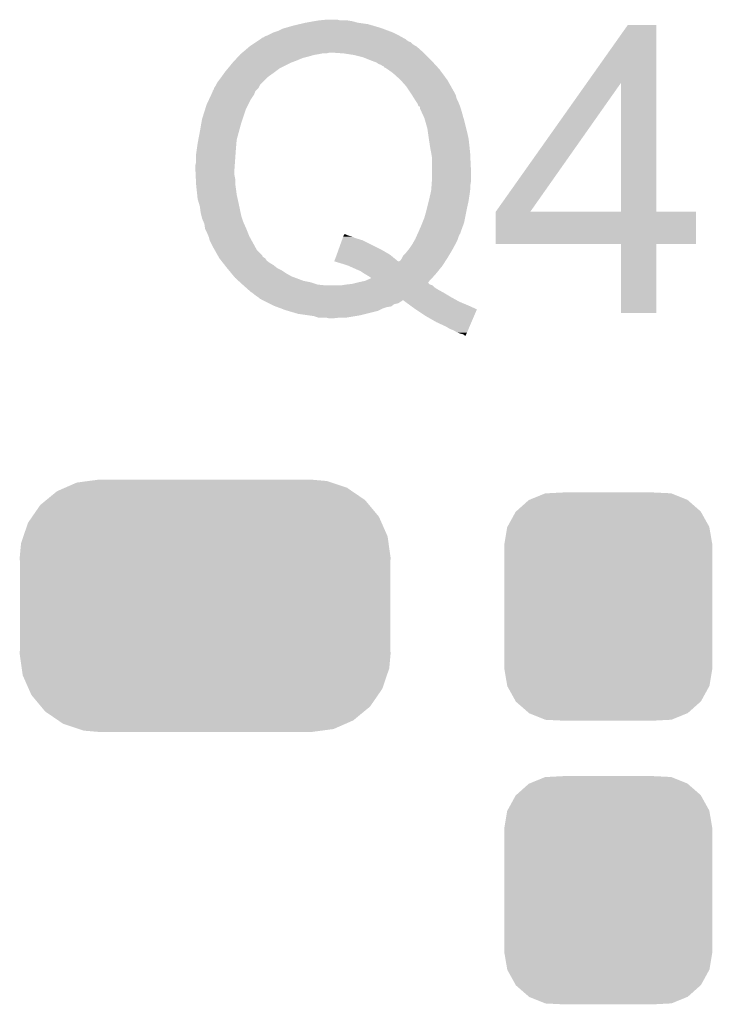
# Model space of a CAD drawing. Extents: x -0.05 to 0.95, y -0.15 to 1.54.
# Tile 22 of 44: x 0.62 to 0.71, y 0.56 to 0.69. Entities that reach past the tile are written whole.
import ezdxf

# ---------------------------------------------------------------- set-up
doc = ezdxf.new("R2010")
doc.units = 0
doc.layers.get('0').update_dxf_attribs({"linetype": 'CONTINUOUS'})
doc.layers.add('HOD_CAP_2_CLICK_V101_GTO', color=14, linetype='CONTINUOUS')
doc.layers.add('HOD_CAP_2_CLICK_V101_GTS', color=12, linetype='CONTINUOUS')

# ---------------------------------------------------------------- blocks, each defined once
blk = doc.blocks.new('CUSTOM_55')
for points in [[(-0.01052, 0.01422), (-0.00841, 0.01508), (0.01054, 0.01422), (0.00839, 0.01508)], [(-0.00841, 0.01508), (-0.00819, 0.01509), (0.00839, 0.01508), (0.00836, 0.01509)], [(-0.00819, 0.01509), (-0.00607, 0.0152), (0.00836, 0.01509), (0.00607, 0.0152)], [(-0.01229, 0.01267), (-0.01059, 0.01419), (0.01231, 0.01267), (0.01057, 0.01419)], [(-0.01059, 0.01419), (-0.01052, 0.01422), (0.01057, 0.01419), (0.01054, 0.01422)], [(-0.01344, 0.01062), (-0.01234, 0.01263), (0.01345, 0.01062), (0.01233, 0.01263)], [(-0.01234, 0.01263), (-0.01229, 0.01267), (0.01233, 0.01263), (0.01231, 0.01267)], [(-0.01385, 0.0083), (-0.01347, 0.01057), (0.01385, 0.0083), (0.01346, 0.01057)], [(-0.01347, 0.01057), (-0.01344, 0.01062), (0.01346, 0.01057), (0.01345, 0.01062)], [(-0.01385, 0.00825), (-0.01385, 0.0083), (0.01385, 0.00825), (0.01385, 0.0083)], [(-0.01385, -0.00825), (-0.01385, 0.00825), (0.01385, -0.00825), (0.01385, 0.00825)], [(-0.01385, -0.0083), (-0.01385, -0.00825), (0.01385, -0.0083), (0.01385, -0.00825)], [(-0.01346, -0.01057), (-0.01385, -0.0083), (0.01347, -0.01057), (0.01385, -0.0083)], [(-0.01345, -0.01062), (-0.01346, -0.01057), (0.01344, -0.01062), (0.01347, -0.01057)], [(-0.01233, -0.01263), (-0.01345, -0.01062), (0.01234, -0.01263), (0.01344, -0.01062)], [(-0.01231, -0.01267), (-0.01233, -0.01263), (0.01229, -0.01267), (0.01234, -0.01263)], [(-0.01057, -0.01419), (-0.01231, -0.01267), (0.01059, -0.01419), (0.01229, -0.01267)], [(-0.01054, -0.01422), (-0.01057, -0.01419), (0.01052, -0.01422), (0.01059, -0.01419)], [(-0.00839, -0.01508), (-0.01054, -0.01422), (0.00841, -0.01508), (0.01052, -0.01422)], [(-0.00836, -0.01509), (-0.00839, -0.01508), (0.00819, -0.01509), (0.00841, -0.01508)], [(-0.00607, -0.0152), (-0.00836, -0.01509), (0.00607, -0.0152), (0.00819, -0.01509)]]:
    blk.add_solid(points)
blk = doc.blocks.new('CUSTOM_56')
for points in [[(-0.0187, 0.01572), (-0.0171, 0.01642), (0.01892, 0.01572), (0.01682, 0.01642)], [(-0.0171, 0.01642), (-0.01554, 0.01663), (0.01682, 0.01642), (0.01619, 0.01663)], [(-0.01554, 0.01663), (-0.01425, 0.0168), (0.01619, 0.01663), (0.01425, 0.0168)], [(-0.02116, 0.01409), (-0.01974, 0.01526), (0.0213, 0.01409), (0.01958, 0.01526)], [(-0.01974, 0.01526), (-0.0187, 0.01572), (0.01958, 0.01526), (0.01892, 0.01572)], [(-0.02303, 0.01188), (-0.02196, 0.01343), (0.02314, 0.01188), (0.02185, 0.01343)], [(-0.02196, 0.01343), (-0.02116, 0.01409), (0.02185, 0.01343), (0.0213, 0.01409)], [(-0.02359, 0.01107), (-0.02303, 0.01188), (0.0235, 0.01107), (0.02314, 0.01188)], [(-0.02421, 0.00925), (-0.02359, 0.01107), (0.0243, 0.00925), (0.0235, 0.01107)], [(-0.02452, 0.00834), (-0.02421, 0.00925), (0.02443, 0.00834), (0.0243, 0.00925)], [(-0.0247, 0.0064), (-0.02452, 0.00834), (0.0247, 0.0064), (0.02443, 0.00834)], [(-0.02465, 0.00538), (-0.0247, 0.0064), (0.02465, 0.00538), (0.0247, 0.0064)], [(-0.02465, -0.00538), (-0.02465, 0.00538), (0.02465, -0.00538), (0.02465, 0.00538)], [(-0.0247, -0.0064), (-0.02465, -0.00538), (0.0247, -0.0064), (0.02465, -0.00538)], [(-0.02443, -0.00834), (-0.0247, -0.0064), (0.02452, -0.00834), (0.0247, -0.0064)], [(-0.0243, -0.00925), (-0.02443, -0.00834), (0.02421, -0.00925), (0.02452, -0.00834)], [(-0.0235, -0.01107), (-0.0243, -0.00925), (0.02359, -0.01107), (0.02421, -0.00925)], [(-0.02314, -0.01188), (-0.0235, -0.01107), (0.02303, -0.01188), (0.02359, -0.01107)], [(-0.02185, -0.01343), (-0.02314, -0.01188), (0.02196, -0.01343), (0.02303, -0.01188)], [(-0.0213, -0.01409), (-0.02185, -0.01343), (0.02116, -0.01409), (0.02196, -0.01343)], [(-0.01958, -0.01526), (-0.0213, -0.01409), (0.01974, -0.01526), (0.02116, -0.01409)], [(-0.01892, -0.01572), (-0.01958, -0.01526), (0.0187, -0.01572), (0.01974, -0.01526)], [(-0.01682, -0.01642), (-0.01892, -0.01572), (0.0171, -0.01642), (0.0187, -0.01572)], [(-0.01619, -0.01663), (-0.01682, -0.01642), (0.01554, -0.01663), (0.0171, -0.01642)], [(-0.01425, -0.0168), (-0.01619, -0.01663), (0.01425, -0.0168), (0.01554, -0.01663)]]:
    blk.add_solid(points)

msp = doc.modelspace()

# ---------------------------------------------------------------- linework, layer by layer
at = {"layer": 'HOD_CAP_2_CLICK_V101_GTO'}
for points in [[(0.654, 0.6913), (0.65485, 0.6915), (0.66468, 0.6913), (0.664, 0.6915)], [(0.65485, 0.6915), (0.6557, 0.6917), (0.664, 0.6915), (0.6626, 0.6917)], [(0.6557, 0.6917), (0.65683, 0.6919), (0.6626, 0.6917), (0.6619, 0.6919)], [(0.65683, 0.6919), (0.6574, 0.692), (0.6619, 0.6919), (0.6613, 0.692)], [(0.6574, 0.692), (0.6584, 0.6921), (0.6603, 0.692), (0.6599, 0.6921)], [(0.6506, 0.69), (0.6514, 0.6904), (0.6681, 0.69), (0.6673, 0.6904)], [(0.6514, 0.6904), (0.652, 0.6906), (0.6673, 0.6904), (0.66677, 0.6906)], [(0.652, 0.6906), (0.6526, 0.6909), (0.66677, 0.6906), (0.66597, 0.6909)], [(0.6526, 0.6909), (0.65295, 0.691), (0.66597, 0.6909), (0.6657, 0.691)], [(0.65295, 0.691), (0.654, 0.6913), (0.6657, 0.691), (0.66468, 0.6913)], [(0.69316, 0.6837), (0.6986, 0.6914), (0.7024, 0.6837), (0.7024, 0.6914)], [(0.6986, 0.6914), (0.6986, 0.6914), (0.7024, 0.6914), (0.6986, 0.6914)], [(0.6486, 0.6888), (0.64905, 0.6891), (0.67, 0.6888), (0.6697, 0.6891)], [(0.64905, 0.6891), (0.6492, 0.6892), (0.6697, 0.6891), (0.6694, 0.6892)], [(0.6492, 0.6892), (0.6495, 0.6894), (0.6694, 0.6892), (0.6691, 0.6894)], [(0.6495, 0.6894), (0.64965, 0.6895), (0.6691, 0.6894), (0.669, 0.6895)], [(0.64965, 0.6895), (0.6498, 0.6896), (0.669, 0.6895), (0.66882, 0.6896)], [(0.6498, 0.6896), (0.6499, 0.6897), (0.66882, 0.6896), (0.66864, 0.6897)], [(0.65, 0.6897), (0.6503, 0.6899), (0.66864, 0.6897), (0.66828, 0.6899)], [(0.6503, 0.6899), (0.6506, 0.69), (0.66828, 0.6899), (0.6681, 0.69)], [(0.64691, 0.6874), (0.647, 0.6875), (0.6568, 0.6874), (0.6574, 0.6875)], [(0.647, 0.6875), (0.64712, 0.6876), (0.6574, 0.6875), (0.6579, 0.6876)], [(0.64712, 0.6876), (0.64724, 0.6877), (0.6584, 0.6876), (0.6588, 0.6877)], [(0.64724, 0.6877), (0.64818, 0.6885), (0.6714, 0.6877), (0.6705, 0.6885)], [(0.64818, 0.6885), (0.6483, 0.6886), (0.6705, 0.6885), (0.67033, 0.6886)], [(0.6483, 0.6886), (0.6486, 0.6888), (0.67033, 0.6886), (0.67, 0.6888)], [(0.6608, 0.6876), (0.6594, 0.6877), (0.6715, 0.6876), (0.6714, 0.6877)], [(0.6621, 0.6874), (0.6608, 0.6876), (0.6717, 0.6874), (0.6715, 0.6876)], [(0.64533, 0.6856), (0.6459, 0.6863), (0.6522, 0.6856), (0.6536, 0.6863)], [(0.6459, 0.6863), (0.64599, 0.6864), (0.6536, 0.6863), (0.6538, 0.6864)], [(0.64599, 0.6864), (0.64627, 0.6867), (0.6538, 0.6864), (0.6546, 0.6867)], [(0.64627, 0.6867), (0.64654, 0.687), (0.6546, 0.6867), (0.6553, 0.687)], [(0.64654, 0.687), (0.64672, 0.6872), (0.6553, 0.687), (0.6561, 0.6872)], [(0.64672, 0.6872), (0.64691, 0.6874), (0.6561, 0.6872), (0.6568, 0.6874)], [(0.6633, 0.6871), (0.6621, 0.6874), (0.672, 0.6871), (0.6717, 0.6874)], [(0.6643, 0.6867), (0.6633, 0.6871), (0.6724, 0.6867), (0.672, 0.6871)], [(0.6651, 0.6864), (0.6643, 0.6867), (0.67268, 0.6864), (0.6724, 0.6867)], [(0.6654, 0.6862), (0.6651, 0.6864), (0.67286, 0.6862), (0.67268, 0.6864)], [(0.6657, 0.6861), (0.6654, 0.6862), (0.67295, 0.6861), (0.67286, 0.6862)], [(0.64449, 0.6845), (0.64485, 0.685), (0.6507, 0.6845), (0.6514, 0.685)], [(0.64485, 0.685), (0.645, 0.6852), (0.6514, 0.685), (0.65167, 0.6852)], [(0.645, 0.6852), (0.64533, 0.6856), (0.65167, 0.6852), (0.6522, 0.6856)], [(0.666, 0.6859), (0.6657, 0.6861), (0.67313, 0.6859), (0.67295, 0.6861)], [(0.6662, 0.6857), (0.6661, 0.6859), (0.67332, 0.6857), (0.67313, 0.6859)], [(0.66659, 0.6855), (0.6663, 0.6857), (0.6735, 0.6855), (0.67332, 0.6857)], [(0.6673, 0.685), (0.66659, 0.6855), (0.67387, 0.685), (0.6735, 0.6855)], [(0.6683, 0.6841), (0.6673, 0.685), (0.67453, 0.6841), (0.67387, 0.685)], [(0.64375, 0.6834), (0.6439, 0.6837), (0.6496, 0.6834), (0.6499, 0.6837)], [(0.6439, 0.6837), (0.6442, 0.6841), (0.6499, 0.6837), (0.6503, 0.6841)], [(0.6442, 0.6841), (0.64449, 0.6845), (0.6503, 0.6841), (0.6507, 0.6845)], [(0.66839, 0.684), (0.6683, 0.6841), (0.6746, 0.684), (0.67453, 0.6841)], [(0.6691, 0.6832), (0.66839, 0.684), (0.67505, 0.6832), (0.6746, 0.684)], [(0.681, 0.6665), (0.69316, 0.6837), (0.6856, 0.6665), (0.6977, 0.6837)], [(0.6977, 0.6665), (0.6977, 0.6837), (0.7024, 0.6665), (0.7024, 0.6837)], [(0.64311, 0.6821), (0.6433, 0.6825), (0.6488, 0.6821), (0.64896, 0.6825)], [(0.6433, 0.6826), (0.6434, 0.6827), (0.649, 0.6826), (0.6491, 0.6827)], [(0.6433, 0.6825), (0.6433, 0.6826), (0.64896, 0.6825), (0.649, 0.6826)], [(0.6434, 0.6827), (0.6435, 0.683), (0.6491, 0.6827), (0.6494, 0.683)], [(0.6435, 0.683), (0.6437, 0.6833), (0.6494, 0.683), (0.64955, 0.6833)], [(0.6437, 0.6833), (0.64375, 0.6834), (0.64955, 0.6833), (0.6496, 0.6834)], [(0.66963, 0.6824), (0.6691, 0.6832), (0.6755, 0.6824), (0.67505, 0.6832)], [(0.6697, 0.6823), (0.66963, 0.6824), (0.67555, 0.6823), (0.6755, 0.6824)], [(0.66989, 0.682), (0.6697, 0.6823), (0.6757, 0.682), (0.67555, 0.6823)], [(0.6425, 0.6808), (0.64283, 0.6815), (0.64805, 0.6808), (0.6484, 0.6815)], [(0.64283, 0.6815), (0.64311, 0.6821), (0.6484, 0.6815), (0.6488, 0.6821)], [(0.67014, 0.6816), (0.66989, 0.682), (0.6758, 0.6816), (0.6757, 0.682)], [(0.6702, 0.6815), (0.67014, 0.6816), (0.67585, 0.6815), (0.6758, 0.6816)], [(0.6704, 0.6812), (0.6702, 0.6815), (0.676, 0.6812), (0.67585, 0.6815)], [(0.6706, 0.6809), (0.6704, 0.6812), (0.67612, 0.6809), (0.676, 0.6812)], [(0.6419, 0.6789), (0.64228, 0.6801), (0.6473, 0.6789), (0.6477, 0.6801)], [(0.64228, 0.6801), (0.6425, 0.6808), (0.6477, 0.6801), (0.64805, 0.6808)], [(0.67067, 0.6807), (0.6706, 0.6809), (0.6762, 0.6807), (0.67612, 0.6809)], [(0.6707, 0.6806), (0.67067, 0.6807), (0.67623, 0.6806), (0.6762, 0.6807)], [(0.6709, 0.6805), (0.6707, 0.6806), (0.67627, 0.6805), (0.67623, 0.6806)], [(0.6709, 0.6803), (0.6709, 0.6805), (0.67633, 0.6803), (0.67627, 0.6805)], [(0.67099, 0.6801), (0.6709, 0.6803), (0.6764, 0.6801), (0.67633, 0.6803)], [(0.6715, 0.679), (0.67099, 0.6801), (0.67671, 0.679), (0.6764, 0.6801)], [(0.64179, 0.6783), (0.6419, 0.6789), (0.6471, 0.6783), (0.6473, 0.6789)], [(0.67159, 0.6787), (0.6715, 0.679), (0.6768, 0.6787), (0.67671, 0.679)], [(0.6719, 0.6776), (0.67159, 0.6787), (0.67707, 0.6776), (0.6768, 0.6787)], [(0.64139, 0.6761), (0.6416, 0.6772), (0.6465, 0.6761), (0.6468, 0.6772)], [(0.6416, 0.6772), (0.64179, 0.6783), (0.6468, 0.6772), (0.6471, 0.6783)], [(0.67197, 0.6771), (0.6719, 0.6776), (0.6772, 0.6771), (0.67707, 0.6776)], [(0.6721, 0.6762), (0.67197, 0.6771), (0.6774, 0.6762), (0.6772, 0.6771)], [(0.6413, 0.6756), (0.64139, 0.6761), (0.64646, 0.6756), (0.6465, 0.6761)], [(0.6723, 0.6749), (0.6721, 0.6762), (0.67754, 0.6749), (0.6774, 0.6762)], [(0.6411, 0.6742), (0.6412, 0.6749), (0.64635, 0.6742), (0.6464, 0.6749)], [(0.6412, 0.6749), (0.6413, 0.6756), (0.6464, 0.6749), (0.64646, 0.6756)], [(0.6724, 0.6744), (0.6723, 0.6749), (0.67759, 0.6744), (0.67754, 0.6749)], [(0.67242, 0.6743), (0.6724, 0.6744), (0.6776, 0.6743), (0.67759, 0.6744)], [(0.641, 0.6727), (0.6411, 0.6731), (0.64624, 0.6727), (0.64627, 0.6731)], [(0.6411, 0.6731), (0.6411, 0.6742), (0.64627, 0.6731), (0.64635, 0.6742)], [(0.6725, 0.6738), (0.67242, 0.6743), (0.67762, 0.6738), (0.6776, 0.6743)], [(0.6725, 0.6722), (0.6725, 0.6738), (0.6777, 0.6722), (0.67762, 0.6738)], [(0.641, 0.6721), (0.641, 0.6727), (0.6462, 0.6721), (0.64624, 0.6727)], [(0.64104, 0.6714), (0.641, 0.6721), (0.6462, 0.6714), (0.6462, 0.6721)], [(0.6725, 0.6706), (0.6725, 0.6722), (0.6777, 0.6706), (0.6777, 0.6722)], [(0.64106, 0.6709), (0.64104, 0.6714), (0.6463, 0.6709), (0.6462, 0.6714)], [(0.64109, 0.6703), (0.64106, 0.6709), (0.6463, 0.6703), (0.6463, 0.6709)], [(0.67245, 0.6699), (0.67249, 0.6705), (0.6776, 0.6699), (0.6777, 0.6705)], [(0.67249, 0.6705), (0.6725, 0.6706), (0.6777, 0.6705), (0.6777, 0.6706)], [(0.6411, 0.6701), (0.64109, 0.6703), (0.64633, 0.6701), (0.6463, 0.6703)], [(0.64115, 0.6696), (0.6411, 0.6701), (0.6464, 0.6696), (0.64633, 0.6701)], [(0.64124, 0.6688), (0.64115, 0.6696), (0.6465, 0.6688), (0.6464, 0.6696)], [(0.6721, 0.668), (0.6724, 0.6693), (0.6774, 0.668), (0.67759, 0.6693)], [(0.6724, 0.6693), (0.67241, 0.6694), (0.67759, 0.6693), (0.6776, 0.6694)], [(0.67241, 0.6694), (0.67245, 0.6699), (0.6776, 0.6694), (0.6776, 0.6699)], [(0.6413, 0.6682), (0.64124, 0.6688), (0.64663, 0.6682), (0.6465, 0.6688)], [(0.64139, 0.6679), (0.6413, 0.6682), (0.6467, 0.6679), (0.64663, 0.6682)], [(0.6416, 0.6672), (0.64139, 0.6679), (0.64685, 0.6672), (0.6467, 0.6679)], [(0.6718, 0.6668), (0.6721, 0.668), (0.67714, 0.6668), (0.6774, 0.668)], [(0.6417, 0.6664), (0.6416, 0.6672), (0.64702, 0.6664), (0.64685, 0.6672)], [(0.6715, 0.6657), (0.67175, 0.6666), (0.67692, 0.6657), (0.6771, 0.6666)], [(0.67175, 0.6666), (0.6718, 0.6668), (0.6771, 0.6666), (0.67714, 0.6668)], [(0.681, 0.6622), (0.681, 0.6665), (0.7077, 0.6622), (0.7077, 0.6665)], [(0.681, 0.6665), (0.681, 0.6665), (0.7077, 0.6665), (0.7024, 0.6665)], [(0.681, 0.6665), (0.681, 0.6665), (0.6977, 0.6665), (0.69568, 0.6665)], [(0.681, 0.6665), (0.681, 0.6665), (0.69568, 0.6665), (0.6856, 0.6665)], [(0.6418, 0.666), (0.6417, 0.6664), (0.6471, 0.666), (0.64702, 0.6664)], [(0.6419, 0.6656), (0.6418, 0.666), (0.64723, 0.6656), (0.6471, 0.666)], [(0.64211, 0.6651), (0.6419, 0.6656), (0.6474, 0.6651), (0.64723, 0.6656)], [(0.67126, 0.6651), (0.6715, 0.6657), (0.6768, 0.6651), (0.67692, 0.6657)], [(0.6422, 0.6649), (0.64211, 0.6651), (0.64749, 0.6649), (0.6474, 0.6651)], [(0.6423, 0.6642), (0.6422, 0.6649), (0.6478, 0.6642), (0.64749, 0.6649)], [(0.6426, 0.6636), (0.6423, 0.6642), (0.64804, 0.6636), (0.6478, 0.6642)], [(0.67066, 0.6637), (0.6711, 0.6647), (0.6763, 0.6637), (0.67666, 0.6647)], [(0.6711, 0.6647), (0.67126, 0.6651), (0.67666, 0.6647), (0.6768, 0.6651)], [(0.64276, 0.6632), (0.6426, 0.6636), (0.6482, 0.6632), (0.64804, 0.6636)], [(0.6428, 0.6631), (0.64276, 0.6632), (0.64826, 0.6631), (0.6482, 0.6632)], [(0.6429, 0.6627), (0.6428, 0.6631), (0.64848, 0.6627), (0.64826, 0.6631)], [(0.6433, 0.6619), (0.6429, 0.6627), (0.64892, 0.6619), (0.64848, 0.6627)], [(0.66008, 0.6615), (0.66051, 0.6627), (0.6657, 0.6615), (0.6633, 0.6627)], [(0.66051, 0.6627), (0.66062, 0.663), (0.6633, 0.6627), (0.6623, 0.663)], [(0.66062, 0.663), (0.66069, 0.6632), (0.6623, 0.663), (0.6619, 0.6632)], [(0.66069, 0.6632), (0.66073, 0.6633), (0.6619, 0.6632), (0.6615, 0.6633)], [(0.66073, 0.6633), (0.66076, 0.6634), (0.6615, 0.6633), (0.6612, 0.6634)], [(0.66076, 0.6634), (0.6608, 0.6635), (0.6612, 0.6634), (0.661, 0.6635)], [(0.66996, 0.6623), (0.67019, 0.6627), (0.6757, 0.6623), (0.6759, 0.6627)], [(0.67019, 0.6627), (0.6703, 0.6629), (0.6759, 0.6627), (0.67597, 0.6629)], [(0.6703, 0.6629), (0.67048, 0.6633), (0.67597, 0.6629), (0.6761, 0.6633)], [(0.67048, 0.6633), (0.67057, 0.6635), (0.6761, 0.6633), (0.6762, 0.6635)], [(0.67057, 0.6635), (0.67061, 0.6636), (0.6762, 0.6635), (0.6763, 0.6636)], [(0.67061, 0.6636), (0.67066, 0.6637), (0.6763, 0.6636), (0.6763, 0.6637)], [(0.64358, 0.6614), (0.6433, 0.6619), (0.6492, 0.6614), (0.64892, 0.6619)], [(0.64397, 0.6607), (0.64358, 0.6614), (0.6499, 0.6607), (0.6492, 0.6614)], [(0.65983, 0.6608), (0.66008, 0.6615), (0.6669, 0.6608), (0.6657, 0.6615)], [(0.6691, 0.6611), (0.66934, 0.6614), (0.67502, 0.6611), (0.6752, 0.6614)], [(0.66934, 0.6614), (0.6695, 0.6616), (0.6752, 0.6614), (0.67531, 0.6616)], [(0.6695, 0.6616), (0.6699, 0.6622), (0.67531, 0.6616), (0.67564, 0.6622)], [(0.6699, 0.6622), (0.66996, 0.6623), (0.67564, 0.6622), (0.6757, 0.6623)], [(0.6977, 0.653), (0.6977, 0.6622), (0.7024, 0.653), (0.7024, 0.6622)], [(0.6977, 0.6622), (0.6977, 0.6622), (0.7024, 0.6622), (0.7077, 0.6622)], [(0.64403, 0.6606), (0.64397, 0.6607), (0.6499, 0.6606), (0.6499, 0.6607)], [(0.64409, 0.6605), (0.64403, 0.6606), (0.65, 0.6605), (0.6499, 0.6606)], [(0.6442, 0.6603), (0.64409, 0.6605), (0.6503, 0.6603), (0.65, 0.6605)], [(0.64444, 0.66), (0.6442, 0.6603), (0.6505, 0.66), (0.6503, 0.6603)], [(0.64467, 0.6597), (0.64444, 0.66), (0.6509, 0.6597), (0.6505, 0.66)], [(0.6595, 0.6599), (0.65983, 0.6608), (0.668, 0.6599), (0.6669, 0.6608)], [(0.6681, 0.6599), (0.6683, 0.66), (0.67428, 0.6599), (0.67435, 0.66)], [(0.6683, 0.66), (0.6685, 0.6603), (0.67435, 0.66), (0.67454, 0.6603)], [(0.6685, 0.6603), (0.66855, 0.6604), (0.67454, 0.6603), (0.6746, 0.6604)], [(0.66855, 0.6604), (0.6687, 0.6607), (0.6746, 0.6604), (0.67478, 0.6607)], [(0.6687, 0.6607), (0.6691, 0.6611), (0.67478, 0.6607), (0.67502, 0.6611)], [(0.64491, 0.6594), (0.64467, 0.6597), (0.6514, 0.6594), (0.6509, 0.6597)], [(0.64522, 0.659), (0.64491, 0.6594), (0.6519, 0.659), (0.6514, 0.6594)], [(0.6453, 0.6589), (0.64522, 0.659), (0.6521, 0.6589), (0.6519, 0.659)], [(0.64547, 0.6587), (0.6453, 0.6589), (0.6525, 0.6587), (0.6521, 0.6589)], [(0.6458, 0.6583), (0.64547, 0.6587), (0.6531, 0.6583), (0.6525, 0.6587)], [(0.6605, 0.6596), (0.6595, 0.6599), (0.67409, 0.6596), (0.67428, 0.6599)], [(0.6595, 0.6599), (0.6595, 0.6599), (0.6681, 0.6599), (0.668, 0.6599)], [(0.6614, 0.6593), (0.6605, 0.6596), (0.6739, 0.6593), (0.67409, 0.6596)], [(0.6623, 0.6589), (0.6614, 0.6593), (0.67357, 0.6589), (0.6739, 0.6593)], [(0.663, 0.6586), (0.6623, 0.6589), (0.67333, 0.6586), (0.67357, 0.6589)], [(0.64613, 0.6579), (0.6458, 0.6583), (0.6538, 0.6579), (0.6531, 0.6583)], [(0.6463, 0.6577), (0.64613, 0.6579), (0.65433, 0.6577), (0.6538, 0.6579)], [(0.64674, 0.6573), (0.6463, 0.6577), (0.6554, 0.6573), (0.65433, 0.6577)], [(0.6636, 0.6582), (0.663, 0.6586), (0.673, 0.6582), (0.67333, 0.6586)], [(0.6641, 0.6579), (0.6636, 0.6582), (0.67273, 0.6579), (0.673, 0.6582)], [(0.6636, 0.6573), (0.6645, 0.6577), (0.67218, 0.6573), (0.67254, 0.6577)], [(0.6644, 0.6577), (0.6641, 0.6579), (0.67255, 0.6577), (0.67273, 0.6579)], [(0.6645, 0.6577), (0.6644, 0.6577), (0.67254, 0.6577), (0.67255, 0.6577)], [(0.64696, 0.6571), (0.64674, 0.6573), (0.6564, 0.6571), (0.6554, 0.6573)], [(0.64729, 0.6568), (0.64696, 0.6571), (0.6573, 0.6568), (0.6564, 0.6571)], [(0.6474, 0.6567), (0.64729, 0.6568), (0.6583, 0.6567), (0.6573, 0.6568)], [(0.64774, 0.6564), (0.6474, 0.6567), (0.6729, 0.6564), (0.6726, 0.6567)], [(0.64796, 0.6562), (0.64774, 0.6564), (0.6732, 0.6562), (0.6729, 0.6564)], [(0.6483, 0.6559), (0.64796, 0.6562), (0.67374, 0.6559), (0.6732, 0.6562)], [(0.6604, 0.6567), (0.661, 0.6568), (0.6726, 0.6567), (0.6723, 0.6568)], [(0.661, 0.6568), (0.6619, 0.6569), (0.6723, 0.6568), (0.6721, 0.6569)], [(0.6619, 0.6569), (0.6627, 0.6571), (0.6721, 0.6569), (0.672, 0.6571)], [(0.6627, 0.6571), (0.6636, 0.6573), (0.672, 0.6571), (0.67218, 0.6573)], [(0.64857, 0.6557), (0.6483, 0.6559), (0.6741, 0.6557), (0.67374, 0.6559)], [(0.6491, 0.6553), (0.64857, 0.6557), (0.67477, 0.6553), (0.6741, 0.6557)], [(0.6494, 0.6551), (0.6491, 0.6553), (0.6751, 0.6551), (0.67477, 0.6553)], [(0.6496, 0.6549), (0.6494, 0.6551), (0.67547, 0.6549), (0.6751, 0.6551)], [(0.6498, 0.6548), (0.6497, 0.6549), (0.67565, 0.6548), (0.67547, 0.6549)], [(0.65, 0.6547), (0.6498, 0.6548), (0.67583, 0.6547), (0.67565, 0.6548)], [(0.6502, 0.6546), (0.65, 0.6547), (0.6685, 0.6546), (0.6686, 0.6547)], [(0.65, 0.6547), (0.65, 0.6547), (0.6686, 0.6547), (0.6687, 0.6547)], [(0.66897, 0.6545), (0.6687, 0.6547), (0.6762, 0.6545), (0.67583, 0.6547)], [(0.6504, 0.6545), (0.6502, 0.6546), (0.6683, 0.6545), (0.6685, 0.6546)], [(0.6508, 0.6543), (0.6504, 0.6545), (0.668, 0.6543), (0.6683, 0.6545)], [(0.651, 0.6542), (0.6508, 0.6543), (0.6675, 0.6542), (0.668, 0.6543)], [(0.6514, 0.654), (0.651, 0.6542), (0.66723, 0.654), (0.6675, 0.6542)], [(0.65167, 0.6539), (0.6514, 0.654), (0.6671, 0.6539), (0.66723, 0.654)], [(0.65193, 0.6538), (0.65167, 0.6539), (0.6665, 0.6538), (0.6671, 0.6539)], [(0.65247, 0.6536), (0.65193, 0.6538), (0.6659, 0.6536), (0.6665, 0.6538)], [(0.653, 0.6534), (0.65247, 0.6536), (0.6655, 0.6534), (0.6659, 0.6536)], [(0.65334, 0.6533), (0.653, 0.6534), (0.6653, 0.6533), (0.6655, 0.6534)], [(0.66965, 0.654), (0.66897, 0.6545), (0.6774, 0.654), (0.6762, 0.6545)], [(0.6702, 0.6536), (0.66965, 0.654), (0.67828, 0.6536), (0.6774, 0.654)], [(0.67035, 0.6535), (0.6702, 0.6536), (0.6785, 0.6535), (0.67828, 0.6536)], [(0.6717, 0.6526), (0.67035, 0.6535), (0.67811, 0.6526), (0.6785, 0.6535)], [(0.6547, 0.6529), (0.65334, 0.6533), (0.6637, 0.6529), (0.6653, 0.6533)], [(0.6561, 0.6527), (0.6547, 0.6529), (0.6629, 0.6527), (0.6637, 0.6529)], [(0.6568, 0.6526), (0.6561, 0.6527), (0.6623, 0.6526), (0.6629, 0.6527)], [(0.6574, 0.6524), (0.6568, 0.6526), (0.6611, 0.6524), (0.6623, 0.6526)], [(0.6588, 0.6523), (0.6584, 0.6524), (0.6593, 0.6523), (0.6602, 0.6524)], [(0.6731, 0.6518), (0.6717, 0.6526), (0.67777, 0.6518), (0.67811, 0.6526)], [(0.6744, 0.6512), (0.6731, 0.6518), (0.67751, 0.6512), (0.67777, 0.6518)], [(0.6749, 0.6509), (0.6744, 0.6512), (0.67739, 0.6509), (0.67751, 0.6512)], [(0.6754, 0.6507), (0.6749, 0.6509), (0.6773, 0.6507), (0.67739, 0.6509)], [(0.6759, 0.6504), (0.6754, 0.6507), (0.67717, 0.6504), (0.6773, 0.6507)], [(0.6762, 0.6503), (0.6759, 0.6504), (0.67713, 0.6503), (0.67717, 0.6504)], [(0.6766, 0.6502), (0.6762, 0.6503), (0.67709, 0.6502), (0.67713, 0.6503)], [(0.6768, 0.6501), (0.6766, 0.6502), (0.67704, 0.6501), (0.67709, 0.6502)], [(0.6769, 0.65), (0.6768, 0.6501), (0.677, 0.65), (0.67704, 0.6501)]]:
    msp.add_solid(points, dxfattribs=at)

# ---------------------------------------------------------------- block references
at = {"layer": 'HOD_CAP_2_CLICK_V101_GTS'}
for name, p in [('CUSTOM_56', (0.6423, 0.614)), ('CUSTOM_55', (0.696, 0.6139)), ('CUSTOM_55', (0.696, 0.5761))]:
    msp.add_blockref(name, p, dxfattribs=at)

doc.saveas('drawing.dxf')
